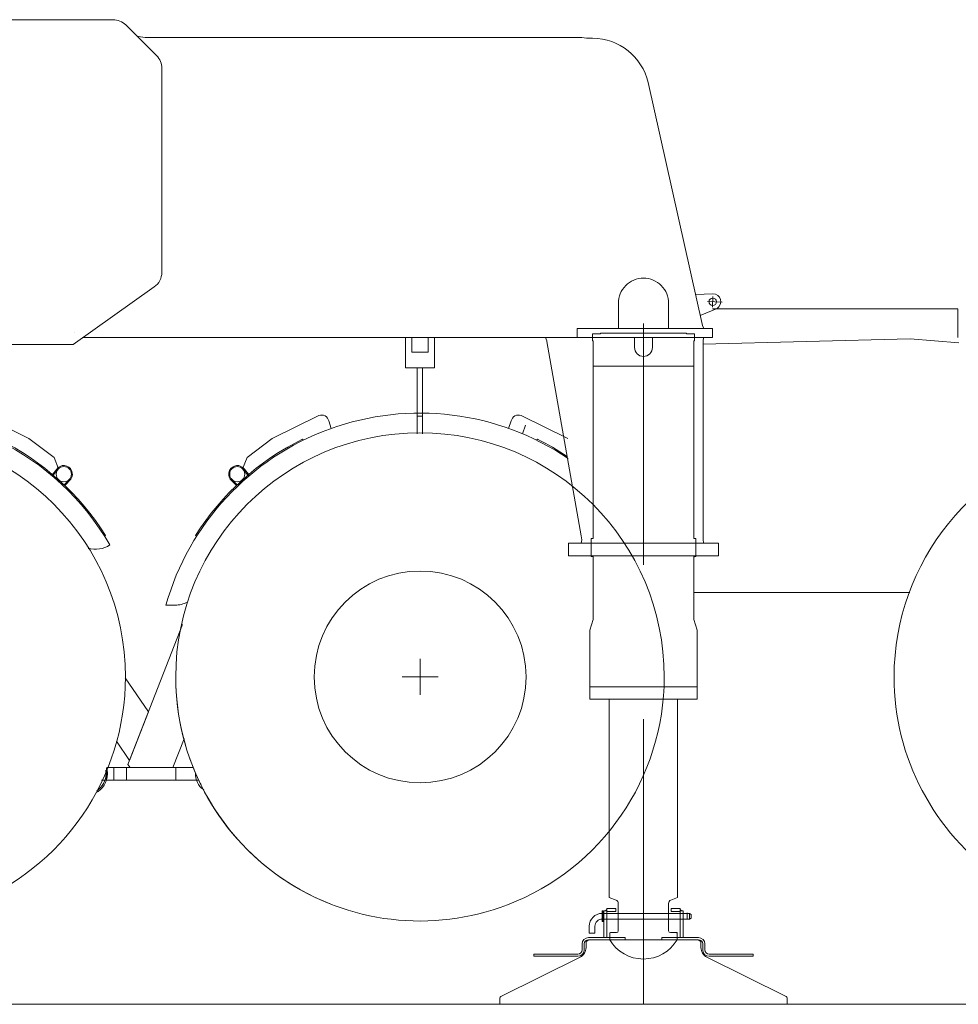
# Model space of a CAD drawing. Extents: x 9713 to 74602, y 19909 to 104081.
# Tile 17 of 25: x 65685 to 68299, y 19950 to 22693. Entities that reach past the tile are written whole.
import ezdxf

# ---------------------------------------------------------------- set-up
doc = ezdxf.new("R2010")
doc.units = 0
doc.header["$LTSCALE"] = 100
doc.header["$MEASUREMENT"] = 0
doc.linetypes.add('CENTER', pattern=[50.5, 30, -9, 2.5, -9])
doc.layers.add('11', color=7, linetype='Continuous')

msp = doc.modelspace()

# ---------------------------------------------------------------- linework, layer by layer
at = {"layer": '11', "color": 7, "linetype": 'Continuous', "lineweight": 9}
for p, q in [((65948.8, 22692.7), (65213.8, 22692.7)), ((65801.1, 22692.7), (65945.4, 22692.7)), ((65980.8, 22678.1), (66016.1, 22642.7)), ((66022.1, 22644.8), (66011.8, 22646.6)), ((66016.1, 22643), (66066.5, 22592.7)), ((66034.5, 22642.7), (66022.1, 22644.8)), ((66034.5, 22642.7), (67250.6, 22642.8)), ((67263.5, 22640.8), (67250.6, 22642.8)), ((67280.5, 22640.8), (67263.5, 22640.8)), ((66081.1, 22557.3), (66081.1, 22441.7)), ((67586.4, 21840.8), (67434.7, 22517.4)), ((66081.1, 22441.7), (66081.1, 21989.1)), ((66060.1, 21948.3), (65834.5, 21788)), ((67615.5, 21929.3), (67567.1, 21927.1)), ((67352.1, 21832.7), (67352.1, 21902.7)), ((67492.1, 21902.7), (67492.1, 21832.7)), ((67580.2, 21868.5), (67626.8, 21888.3)), ((68297.3, 21887), (67614.1, 21887)), ((68297.3, 21807), (68297.3, 21887)), ((67237.1, 21832.7), (67352.1, 21832.7)), ((67237.1, 21822.7), (67237.1, 21832.7)), ((67237.1, 21832.7), (67598.2, 21832.7)), ((67237.1, 21807.7), (67237.1, 21832.7)), ((67422.1, 21174), (67422.1, 21846.5)), ((67492.1, 21832.7), (67580, 21832.7)), ((67580, 21832.7), (67590.2, 21832.7)), ((67590.2, 21832.7), (67586.4, 21840.8)), ((67598.2, 21832.7), (67614.1, 21832.7)), ((67614.1, 21832.7), (67614.1, 21807.7)), ((65837.7, 21822.7), (65837.7, 21822.7)), ((65862.2, 21807.7), (66062.1, 21807.7)), ((66053.9, 21807.7), (66518.7, 21807.7)), ((66062.2, 21807.7), (67237.1, 21807.7)), ((66759.8, 21722.8), (66759.8, 21807.7)), ((66776.8, 21766.8), (66776.8, 21807.7)), ((66822.8, 21807.7), (66822.8, 21766.8)), ((66839.8, 21807.7), (66839.8, 21768.7)), ((67152.9, 21797.8), (67149.5, 21807.7)), ((67149.5, 21807.7), (67159.3, 21807.7)), ((67397.1, 21807.7), (67159.3, 21807.7)), ((67237.1, 21817.7), (67237.1, 21822.7)), ((67237.1, 21817.7), (67237.1, 21807.7)), ((67614.1, 21807.7), (67237.1, 21807.7)), ((67280.1, 21817.7), (67302.1, 21817.7)), ((67280.1, 21797.7), (67280.1, 21817.7)), ((67280.1, 21817.7), (67297.1, 21817.7)), ((67280.1, 21807.7), (67280.1, 21817.7)), ((67302.1, 21819.7), (67542.1, 21819.7)), ((67302.1, 21817.7), (67302.1, 21819.7)), ((67397.1, 21779.7), (67397.1, 21807.7)), ((67447.1, 21807.7), (67447.1, 21779.7)), ((67580, 21807.7), (67447.1, 21807.7)), ((67542.1, 21819.7), (67542.1, 21817.7)), ((67542.1, 21817.7), (67564.1, 21817.7)), ((67564.1, 21817.7), (67547.1, 21817.7)), ((67564.1, 21817.7), (67564.1, 21797.7)), ((67564.1, 21807.7), (67564.1, 21817.7)), ((67589.3, 21807.7), (67580, 21807.7)), ((67588, 21797), (67589.3, 21807.7)), ((65810, 21787.7), (65305.8, 21787.7)), ((65834.5, 21788), (65810, 21788)), ((67152.9, 21797.8), (67153.2, 21796.4)), ((67153.2, 21796.4), (67248.6, 21255.2)), ((67282.1, 21797.7), (67280.1, 21797.7)), ((67282.1, 21727.7), (67282.1, 21797.7)), ((67562.1, 21797.7), (67562.1, 21727.7)), ((67564.1, 21797.7), (67562.1, 21797.7)), ((68164.5, 21803.6), (67587.4, 21788.7)), ((67588, 21245.4), (67588, 21797)), ((68300.3, 21792.4), (68164.5, 21803.6)), ((66822.8, 21766.8), (66776.8, 21766.8)), ((66839.8, 21768.7), (66839.8, 21722.8)), ((66792.3, 21722.8), (66759.8, 21722.8)), ((66792.3, 21722.8), (66792.3, 21538.9)), ((66807.3, 21722.8), (66792.3, 21722.8)), ((66807.3, 21538.9), (66807.3, 21722.8)), ((66839.8, 21722.8), (66807.3, 21722.8)), ((67562.1, 21727.7), (67282.1, 21727.7)), ((67282.1, 21727.7), (67282.1, 21247.7)), ((67312.1, 21727.7), (67282.1, 21727.7)), ((67532.1, 21727.7), (67562.1, 21727.7)), ((67562.1, 21727.7), (67562.1, 21247.7)), ((65711.1, 21526.1), (65581.2, 21590.5)), ((66518.4, 21590.5), (66388.5, 21526.1)), ((66807.3, 21588), (66792.3, 21588)), ((67211.1, 21526.1), (67081.2, 21590.5)), ((66553, 21554.4), (66545.8, 21575.2)), ((67053.8, 21575.2), (67046.6, 21554.4)), ((67085.4, 21539.3), (67093.7, 21563)), ((65781.3, 21473.4), (65711.1, 21526.1)), ((66388.5, 21526.1), (66318.3, 21473.4)), ((66472.7, 21524.2), (66475.2, 21521.5)), ((67126.9, 21524.2), (67124.4, 21521.5)), ((66433.1, 21499), (66430.5, 21501.5)), ((65793.6, 21441.7), (65781.3, 21473.4)), ((66318.3, 21473.4), (66306, 21441.7)), ((65788.7, 21440.6), (65776.4, 21426.1)), ((65776.4, 21426.1), (65778.7, 21424.2)), ((65778.7, 21424.2), (65791.1, 21438.9)), ((65790, 21436.8), (65793.6, 21441.7)), ((66306, 21441.7), (66309.6, 21436.8)), ((66320.9, 21424.2), (66308.5, 21438.9)), ((66310.9, 21440.6), (66323.1, 21426.1)), ((66323.1, 21426.1), (66320.9, 21424.2)), ((65825.5, 21414.8), (65808.8, 21397.1)), ((65808.8, 21397.1), (65810.8, 21395.2)), ((65810.8, 21395.2), (65828, 21413.1)), ((66288.8, 21395.2), (66271.6, 21413.1)), ((66274.1, 21414.8), (66290.8, 21397.1)), ((66290.8, 21397.1), (66288.8, 21395.2)), ((65921.7, 21253.8), (65924.6, 21255.7)), ((66177.9, 21253.8), (66175, 21255.7)), ((67213.2, 21234.7), (67213.2, 21199.7)), ((67222.1, 21234.7), (67213.2, 21234.7)), ((67630.6, 21234.7), (67222.1, 21234.7)), ((67250.6, 21243.9), (67248.3, 21234.7)), ((67248.3, 21234.7), (67260.3, 21234.7)), ((67248.6, 21255.2), (67250.6, 21243.9)), ((67260.3, 21234.7), (67580, 21234.7)), ((67276.1, 21247.7), (67276.1, 21197.7)), ((67282.1, 21247.7), (67276.1, 21247.7)), ((67276.1, 21199.7), (67276.1, 21234.7)), ((67562.1, 21247.7), (67568.1, 21247.7)), ((67568.1, 21247.7), (67568.1, 21197.7)), ((67568.1, 21199.7), (67568.1, 21234.7)), ((67589.5, 21234.7), (67580.1, 21234.7)), ((67588, 21245.4), (67589.5, 21234.7)), ((67630.6, 21199.7), (67630.6, 21234.7)), ((67213.2, 21199.7), (67612.1, 21199.7)), ((67276.1, 21197.7), (67282.1, 21197.7)), ((67276.1, 21197.7), (67282.1, 21197.7)), ((67282.1, 21197.7), (67282.1, 21022.2)), ((67282.1, 21197.7), (67282.1, 21022.2)), ((67568.1, 21199.7), (67562.1, 21195.7)), ((67568.1, 21197.7), (67562.1, 21197.7)), ((67562.1, 21197.7), (67562.1, 21195.7)), ((67562.1, 21195.7), (67562.1, 21022.2)), ((67562.1, 21195.7), (67562.1, 21022.2)), ((67612.1, 21199.7), (67630.6, 21199.7)), ((67627, 21097), (67563.2, 21097)), ((67574, 21097), (67944.8, 21097)), ((67939.8, 21097), (68163.3, 21097)), ((68064.8, 21097.1), (67944.8, 21097.1)), ((66118.2, 21062), (66092.5, 21062)), ((67282.1, 21022.2), (67273.1, 20992.2)), ((67282.1, 21022.2), (67273.1, 20992.2)), ((67562.1, 21022.2), (67571.1, 20992.2)), ((67562.1, 21022.2), (67571.1, 20992.2)), ((66138.7, 21007.9), (65986.5, 20617.7)), ((67273.1, 20992.2), (67273.1, 20799.7)), ((67273.1, 20992.2), (67273.1, 20834.7)), ((67571.1, 20992.2), (67571.1, 20834.7)), ((67571.1, 20992.2), (67571.1, 20834.7)), ((66800.3, 20912), (66800.3, 20812)), ((66043.9, 20764.9), (65979.2, 20859.6)), ((66750.3, 20862), (66850.3, 20862)), ((67273.1, 20834.7), (67307.1, 20834.7)), ((67273.1, 20799.7), (67273.1, 20834.7)), ((67273.1, 20834.7), (67571.1, 20834.7)), ((67273.1, 20799.7), (67273.1, 20834.7)), ((67273.1, 20834.7), (67307.1, 20834.7)), ((67327.1, 20834.7), (67517.1, 20834.7)), ((67571.1, 20834.7), (67537.1, 20834.7)), ((67537.1, 20834.7), (67571.1, 20834.7)), ((67571.1, 20834.7), (67571.1, 20799.7)), ((67571.1, 20834.7), (67571.1, 20799.7)), ((67571.1, 20799.7), (67273.1, 20799.7)), ((67571.1, 20799.7), (67273.1, 20799.7)), ((67327, 20799.7), (67327, 20247.7)), ((67517, 20247.7), (67517, 20799.7)), ((65991.1, 20629.5), (66043.9, 20764.9)), ((65954.5, 20683), (65991.1, 20629.5)), ((66112.1, 20609.5), (66143.1, 20689.1)), ((65927.1, 20607.7), (65927.1, 20574.5)), ((66168.5, 20609.5), (65927.9, 20609.5)), ((65947.1, 20609.5), (65947.1, 20574.5)), ((65982.3, 20574.5), (65982.3, 20609.5)), ((65986.5, 20617.7), (65992.8, 20609.5)), ((65992.8, 20609.5), (66112.1, 20609.5)), ((66119.8, 20574.5), (66119.8, 20609.5)), ((65912.7, 20574.5), (66184.4, 20574.5)), ((67327, 20247.7), (67345.7, 20240.2)), ((67327, 20247.7), (67345.7, 20240.2)), ((67498.4, 20240.3), (67517, 20247.7)), ((67498.4, 20240.3), (67517, 20247.7)), ((67316.1, 20210.5), (67320.1, 20214.5)), ((67320.1, 20216.5), (67345.1, 20216.5)), ((67320.1, 20208.5), (67320.1, 20216.5)), ((67320.1, 20214.5), (67320.1, 20210.5)), ((67345.1, 20216.5), (67345.1, 20208.5)), ((67352, 20231), (67352, 20154.7)), ((67352, 20231), (67352, 20209.4)), ((67492, 20154.7), (67492, 20231)), ((67492, 20209.5), (67492, 20231)), ((67524.1, 20216.5), (67499.1, 20216.5)), ((67499.1, 20216.5), (67499.1, 20208.5)), ((67524.1, 20208.5), (67524.1, 20216.5)), ((67524.1, 20214.5), (67524.1, 20210.5)), ((67528.1, 20210.5), (67524.1, 20214.5)), ((67306.8, 20210.3), (67306.8, 20180.3)), ((67310.1, 20210.3), (67306.8, 20210.3)), ((67550.2, 20203.3), (67307.1, 20203.3)), ((67307.1, 20187.3), (67550.2, 20187.3)), ((67310.1, 20180.3), (67310.1, 20210.3)), ((67312.1, 20136), (67312.1, 20210.5)), ((67312.1, 20210.5), (67320.1, 20210.5)), ((67320.1, 20210.5), (67316.1, 20210.5)), ((67320.1, 20210.5), (67320.1, 20136)), ((67345.1, 20208.5), (67320.1, 20208.5)), ((67352, 20209.4), (67352, 20162.8)), ((67492, 20162.8), (67492, 20209.5)), ((67499.1, 20208.5), (67524.1, 20208.5)), ((67524.1, 20210.5), (67524.1, 20136)), ((67532.1, 20210.5), (67524.1, 20210.5)), ((67524.1, 20210.5), (67528.1, 20210.5)), ((67532.1, 20136), (67532.1, 20210.5)), ((67550.2, 20187.3), (67550.2, 20203.3)), ((67555.2, 20200.4), (67550.2, 20203.3)), ((67550.2, 20187.3), (67555.2, 20190.2)), ((67555.2, 20190.2), (67555.2, 20200.4)), ((67271.1, 20167.3), (67271.1, 20148.3)), ((67287.1, 20148.3), (67287.1, 20167.3)), ((67306.8, 20180.3), (67310.1, 20180.3)), ((67352, 20162.8), (67352, 20154.7)), ((67269.1, 20136), (67371.1, 20136)), ((67271.1, 20148.3), (67287.1, 20148.3)), ((67285.6, 20136), (67304.6, 20136)), ((67312.1, 20136), (67307.9, 20136)), ((67312.1, 20140.2), (67312.1, 20136)), ((67320.1, 20136), (67312.1, 20136)), ((67320.1, 20136), (67320.1, 20140.2)), ((67324.3, 20136), (67320.1, 20136)), ((67328, 20139.5), (67328, 20130)), ((67347, 20149.7), (67330, 20149.7)), ((67347, 20149.7), (67330, 20149.7)), ((67346.6, 20136), (67365.6, 20136)), ((67371.1, 20136), (67371.1, 20130)), ((67575.1, 20136), (67473.1, 20136)), ((67473.1, 20136), (67473.1, 20130)), ((67478.6, 20136), (67497.6, 20136)), ((67516, 20149.7), (67497, 20149.7)), ((67514, 20149.7), (67497, 20149.7)), ((67516, 20130), (67516, 20149.7)), ((67516, 20139.5), (67516, 20147.7)), ((67516, 20130), (67516, 20139.5)), ((67519.9, 20136), (67524.1, 20136)), ((67524.1, 20136), (67524.1, 20140.2)), ((67524.1, 20136), (67532.1, 20136)), ((67532.1, 20140.2), (67532.1, 20136)), ((67532.1, 20136), (67536.3, 20136)), ((67539.6, 20136), (67558.6, 20136)), ((67251.1, 20101.7), (67251.1, 20118)), ((67257.1, 20118), (67257.1, 20101.7)), ((67262.1, 20125.4), (67270.1, 20130)), ((67262.1, 20114.3), (67262.1, 20125.4)), ((67262.1, 20108.1), (67262.1, 20114.3)), ((67371.1, 20130), (67269.1, 20130)), ((67270.1, 20130), (67567.1, 20130)), ((67473.1, 20130), (67575.1, 20130)), ((67567.1, 20130), (67574.1, 20130)), ((67574.1, 20130), (67582.1, 20125.4)), ((67582.1, 20125.4), (67582.1, 20114.3)), ((67582.1, 20114.3), (67582.1, 20108.1)), ((67587.1, 20118), (67587.1, 20101.7)), ((67593.1, 20101.7), (67593.1, 20118)), ((67024.9, 19971.4), (67245.5, 20081.3)), ((67117.2, 20089.7), (67239.1, 20089.7)), ((67117.2, 20083.7), (67117.2, 20089.7)), ((67239.1, 20083.7), (67117.2, 20083.7)), ((67598.7, 20081.3), (67819.3, 19971.4)), ((67727, 20089.7), (67605.1, 20089.7)), ((67605.1, 20083.7), (67727, 20083.7)), ((67727, 20083.7), (67727, 20089.7)), ((74601.7, 19950), (56940.7, 19950)), ((67022.1, 19950), (67022.1, 19966.9)), ((67822.1, 19950), (67022.1, 19950)), ((67822.1, 19966.9), (67822.1, 19950))]:
    msp.add_line(p, q, dxfattribs=at)
at = {"layer": '11', "color": 7, "linetype": 'CENTER', "lineweight": 9}
for p, q in [((67615.5, 21921.4), (67614.3, 21892.2)), ((67641.4, 21905.9), (67600.3, 21907.7)), ((67422.1, 19950), (67422.1, 20743.9)), ((67544.1, 20195.3), (67544.1, 20204.6)), ((67544.1, 20186.2), (67544.1, 20195.3))]:
    msp.add_line(p, q, dxfattribs=at)
at = {"layer": '11', "color": 7, "linetype": 'Continuous', "lineweight": 9}
for points in [[(67492, 20154.7), (67492, 20156), (67492, 20157.3), (67492, 20158.4), (67492, 20159.4), (67492, 20160.2), (67492, 20161), (67492, 20161.6), (67492, 20162.2), (67492, 20162.6), (67492, 20162.8)], [(67328, 20147.7), (67328, 20147), (67328, 20146.3), (67328, 20145.5), (67328, 20144.7), (67328, 20143.9), (67328, 20143), (67328, 20142.1), (67328, 20141.2), (67328, 20140.4), (67328, 20139.5)]]:
    msp.add_lwpolyline(points, dxfattribs=at)
for centre, radius in [((67614.9, 21907), 10.3), ((65808.3, 21426.8), 21), ((66291.1, 21426.8), 21), ((66800.3, 20862), 295), ((66800.3, 20862), 295)]:
    msp.add_circle(centre, radius, dxfattribs=at)
for centre, radius, start, end in [((65945.4, 22642.7), 50, 45.0169, 90), ((67280.5, 22482.8), 158, 12.6434, 90), ((66031.1, 22557.3), 50, 0.0011, 44.9999), ((66031.1, 21989.1), 50, -54.6058, 0), ((67422.1, 21902.7), 70, 89.9981, 180), ((67422.1, 21902.7), 70, -0.0025, 90), ((67614.9, 21907), 22.2, -57.6472, 88.3188), ((67422.1, 21779.7), 25, 180, 0), ((65299.8, 20862), 735, 29.9996, 164.2099), ((66799.8, 20862), 735, 55.8815, 164.2098), ((66525.2, 21570.5), 21.1, 12.6374, 108.8309), ((67074.4, 21570.5), 21.1, 71.163, 167.3596), ((65299.8, 20862), 680, 0, 180), ((66799.8, 20862), 680, 0, 180), ((66799.8, 20862), 680, 0, 180), ((65299.8, 20862), 738.5, 32.2116, 63.7145), ((66799.8, 20862), 738.5, 116.2863, 147.7892), ((66799.8, 20862), 738.5, 56.2952, 63.7144), ((68799.8, 20862), 680, 102.0662, 180), ((65808.3, 21426.8), 24, -35.0177, 144.9865), ((66291.3, 21426.8), 24, 35.0135, -144.9844), ((65895.6, 21292.5), 75, -105.2022, -57.0949), ((66118.2, 21137), 75, -90.0016, -62.97), ((65299.8, 20862), 680, -69.0388, 0), ((66799.8, 20862), 680, -179.9982, -69.039), ((66799.8, 20862), 680, -179.9982, -110.9593), ((66799.8, 20862), 680, -69.039, 0), ((66799.8, 20862), 680, -69.039, 0), ((68799.8, 20862), 680, -179.9982, -69.039), ((65869.9, 20592.1), 55.9, -0.0028, 10.707), ((65869.8, 20592.1), 60, 0.0077, 15.9796), ((65869.8, 20592.1), 60, -62.9397, 0), ((65869.8, 20592.1), 56, -57.6636, 0), ((66229.8, 20592.1), 55, 178.4261, -126.6219), ((66229.8, 20592.1), 49.2, -163.4282, -143.1555), ((66229, 20591.1), 53.7, -126.5977, -124.947), ((67342, 20231), 10, 0.0017, 68.2133), ((67342, 20231), 10, 0.0017, 68.1987), ((67502, 20231), 10, 111.5797, 180), ((67502, 20231), 10, 111.5634, 180), ((67307.1, 20167.3), 36, 90, 180), ((67307.1, 20167.3), 20, 89.9956, 180), ((67269.1, 20118), 18, 90, 180), ((67330, 20147.7), 2, 90, 180), ((67347, 20154.7), 5, -89.9825, 0), ((67347, 20154.7), 5, -90, 0), ((67497, 20154.7), 5, 180, -90), ((67497, 20154.7), 5, 180, -90), ((67514, 20147.7), 2, -0.0219, 90), ((67575.1, 20118), 18, 0, 90), ((67232.1, 20108.1), 30, -63.5268, 0), ((67269.1, 20118), 12, 90, 180), ((67422, 20185.2), 109, -149.5862, -30.4154), ((67575.1, 20118), 12, 0, 90), ((67612.1, 20108.1), 30, -179.994, -116.4742), ((67239.1, 20101.7), 12, -90, 0), ((67239.1, 20101.7), 18, -90, 0), ((67605.1, 20101.7), 18, 180, -90), ((67605.1, 20101.7), 12, 180, -90), ((67027.1, 19966.9), 4.99, 116.3956, 180), ((67817.1, 19966.9), 5, 0.0016, 63.4756)]:
    msp.add_arc(centre, radius, start, end, dxfattribs=at)

doc.saveas('drawing.dxf')
